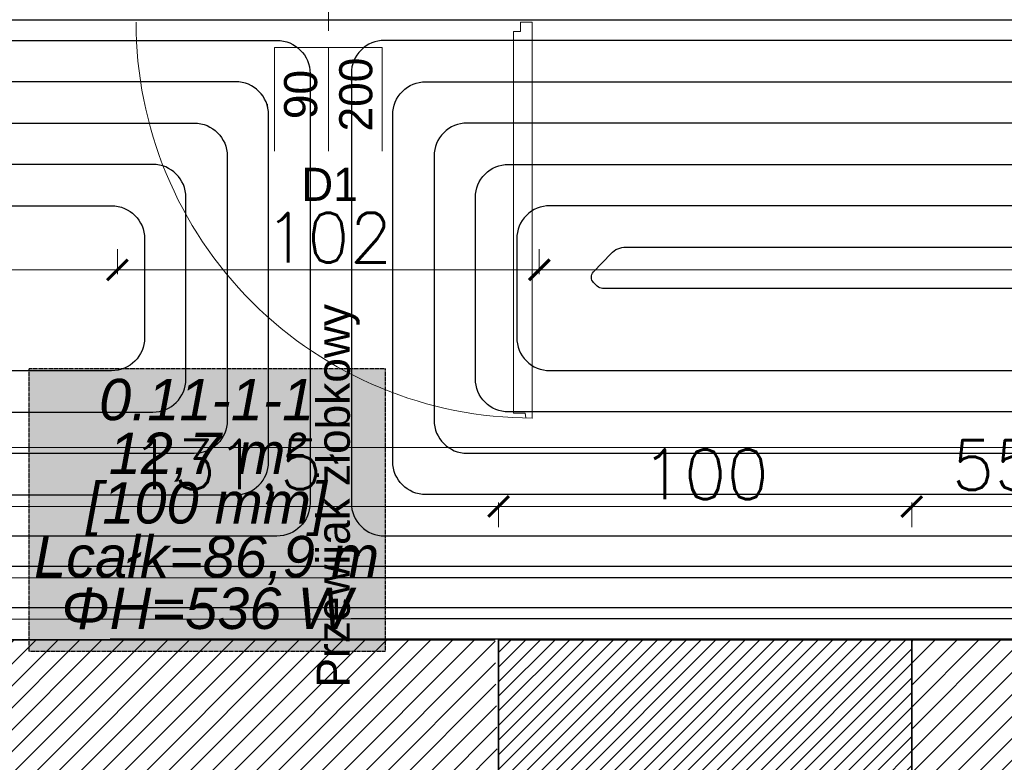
# Model space of a CAD drawing. Header units: millimetres. Extents: x -740 to 33545, y -26688 to 22494.
# Tile 158 of 256: x 10521 to 10759, y 10373 to 10553. Entities that reach past the tile are written whole.
import ezdxf
from ezdxf.enums import TextEntityAlignment as Align
from ezdxf.lldxf.tags import DXFTag

# ---------------------------------------------------------------- set-up
doc = ezdxf.new("R2010")
doc.units = ezdxf.units.MM
doc.header["$MEASUREMENT"] = 0
doc.linetypes.add('HIDDENX2', pattern=[0.1905, 0.127, -0.0635])
doc.layers.get('Defpoints').update_dxf_attribs({"color": 252})
for name, color, linetype, lineweight in [('A_istniejące ściany', 252, 'Continuous', 35), ('A_opisy', 252, 'Continuous', 15), ('A_projektowane sciany', 252, 'Continuous', 35), ('l.wypełnien', 252, 'Continuous', 5), ('Nowe_820-G Rysunki Obrazki_Nr_pióra__23', 252, 'Continuous', 15), ('wymiarowanie', 252, 'Continuous', 9)]:
    doc.layers.add(name, color=color, linetype=linetype, lineweight=lineweight)
for name, color, linetype, lineweight, true_color in [('IS_Działka (powrotna)', 5, 'Continuous', 25, 0x0000ff), ('IS_Działka (zasilająca)', 1, 'Continuous', 25, 0xff0000), ('IS_Heating_cooling floor', 7, 'HIDDENX2', 25, 0x008000), ('IS_Przyłącze (powrotne)', 5, 'Continuous', 25, 0x0000ff), ('IS_Przyłącze (zasilające)', 1, 'Continuous', 25, 0xff0000), ('IS_Strefa podłóg', 7, 'Continuous', 25, 0x008000), ('IS_Wężownica OChP', 7, 'Continuous', 25, 0x800080)]:
    doc.layers.add(name, color=color, linetype=linetype, lineweight=lineweight, true_color=true_color)
doc.layers.add('stolarka', color=252, linetype='Continuous')
doc.styles.add('Arial__I__', font='ariali.ttf')
doc.styles.add('ROMANS', font='romans')
doc.styles.add('styl2', font='simplex.shx')
tags = doc.linetypes.add('ICAD_ISO03W100', pattern=[30, 12, -18]).pattern_tags.tags
tags[6:7] = [DXFTag(74, 4), DXFTag(75, 0), DXFTag(340, '0'), DXFTag(46, 1.0), DXFTag(50, 0.0), DXFTag(44, 0.0), DXFTag(45, 0.0)]
tags[4:5] = [DXFTag(74, 4), DXFTag(75, 0), DXFTag(340, '0'), DXFTag(46, 1.0), DXFTag(50, 0.0), DXFTag(44, 0.0), DXFTag(45, 0.0)]
doc.dimstyles.new('Skala 1-50', dxfattribs={"dimtxt": 12, "dimasz": 5, "dimexe": 1, "dimexo": 1, "dimgap": 1.5, "dimtad": 1, "dimdec": 1, "dimrnd": 0.5, "dimtxsty": 'styl2', "dimblk": 'ARCHTICK', "dimcen": 5, "dimadec": 0, "dimazin": 0, "dimtfac": 1, "dimtdec": 1, "dimtmove": 1, "dimatfit": 3, "dimldrblk": 'ARCHTICK', "dimfxl": 0, "dimlwd": -1, "dimlwe": -1, "dimarcsym": 0})

# ---------------------------------------------------------------- blocks, each defined once
blk = doc.blocks.new('_ArchTick')
at = {"color": 0, "linetype": 'ByBlock', "const_width": 0.15}
blk.add_lwpolyline([(-0.5, -0.5), (0.5, 0.5)], dxfattribs=at)
blk = doc.blocks.new('*D2203')
at = {"layer": 'Defpoints', "color": 0}
for p in [(11082.39, 10472.82), (9748.23, 10470.55), (11082.39, 10449.07)]:
    blk.add_point(p, dxfattribs=at)
at = {"layer": 'wymiarowanie', "color": 0}
for p, q in [((9748.23, 10454.07), (9748.23, 10448.07)), ((11082.39, 10454.07), (11082.39, 10448.07)), ((9748.23, 10449.07), (10346.75, 10449.07)), ((11082.39, 10449.07), (10383.94, 10449.07))]:
    blk.add_line(p, q, dxfattribs=at)
at = {"layer": 'wymiarowanie', "color": 0, "xscale": 5, "yscale": 5, "zscale": 5, "rotation": 180}
blk.add_blockref('_ArchTick', (9748.23, 10449.07), dxfattribs=at)
at = {"layer": 'wymiarowanie', "color": 0, "xscale": 5, "yscale": 5, "zscale": 5}
blk.add_blockref('_ArchTick', (11082.39, 10449.07), dxfattribs=at)
at = {"layer": 'wymiarowanie', "color": 0, "insert": (10365.34, 10456.46), "char_height": 12, "attachment_point": 5, "style": 'styl2'}
blk.add_mtext('1334', dxfattribs=at)
blk = doc.blocks.new('*D2588')
at = {"layer": 'Defpoints', "color": 0}
for p in [(10544.19, 10535.46), (10002.23, 10529.46), (10544.19, 10492)]:
    blk.add_point(p, dxfattribs=at)
at = {"layer": 'wymiarowanie', "color": 0}
for p, q in [((10002.23, 10497), (10002.23, 10491)), ((10544.19, 10497), (10544.19, 10491)), ((10002.23, 10492), (10544.19, 10492))]:
    blk.add_line(p, q, dxfattribs=at)
at = {"layer": 'wymiarowanie', "color": 0, "xscale": 5, "yscale": 5, "zscale": 5, "rotation": 180}
blk.add_blockref('_ArchTick', (10002.23, 10492), dxfattribs=at)
at = {"layer": 'wymiarowanie', "color": 0, "xscale": 5, "yscale": 5, "zscale": 5}
blk.add_blockref('_ArchTick', (10544.19, 10492), dxfattribs=at)
at = {"layer": 'wymiarowanie', "color": 0, "insert": (10273.21, 10499.8), "char_height": 12, "attachment_point": 5, "style": 'styl2'}
blk.add_mtext('542', dxfattribs=at)
blk = doc.blocks.new('*D2589')
at = {"layer": 'Defpoints', "color": 0}
for p in [(10544.19, 10535.46), (10646.19, 10535.46), (10646.19, 10492)]:
    blk.add_point(p, dxfattribs=at)
at = {"layer": 'wymiarowanie', "color": 0}
for p, q in [((10544.19, 10497), (10544.19, 10491)), ((10646.19, 10497), (10646.19, 10491)), ((10544.19, 10492), (10646.19, 10492))]:
    blk.add_line(p, q, dxfattribs=at)
at = {"layer": 'wymiarowanie', "color": 0, "xscale": 5, "yscale": 5, "zscale": 5, "rotation": 180}
blk.add_blockref('_ArchTick', (10544.19, 10492), dxfattribs=at)
at = {"layer": 'wymiarowanie', "color": 0, "xscale": 5, "yscale": 5, "zscale": 5}
blk.add_blockref('_ArchTick', (10646.19, 10492), dxfattribs=at)
at = {"layer": 'wymiarowanie', "color": 0, "insert": (10595.19, 10499.8), "char_height": 12, "attachment_point": 5, "style": 'styl2'}
blk.add_mtext('102', dxfattribs=at)
blk = doc.blocks.new('*D2590')
at = {"layer": 'Defpoints', "color": 0}
for p in [(10646.19, 10535.46), (11082.39, 10529.52), (11082.39, 10492)]:
    blk.add_point(p, dxfattribs=at)
at = {"layer": 'wymiarowanie', "color": 0}
for p, q in [((10646.19, 10497), (10646.19, 10491)), ((11082.39, 10497), (11082.39, 10491)), ((10646.19, 10492), (11082.39, 10492))]:
    blk.add_line(p, q, dxfattribs=at)
at = {"layer": 'wymiarowanie', "color": 0, "xscale": 5, "yscale": 5, "zscale": 5, "rotation": 180}
blk.add_blockref('_ArchTick', (10646.19, 10492), dxfattribs=at)
at = {"layer": 'wymiarowanie', "color": 0, "xscale": 5, "yscale": 5, "zscale": 5}
blk.add_blockref('_ArchTick', (11082.39, 10492), dxfattribs=at)
at = {"layer": 'wymiarowanie', "color": 0, "insert": (10864.29, 10499.8), "char_height": 12, "attachment_point": 5, "style": 'styl2'}
blk.add_mtext('436', dxfattribs=at)
blk = doc.blocks.new('*D2614')
at = {"layer": 'Defpoints', "color": 0}
for p in [(10636.35, 10434.77), (10504.8, 10402.52), (10636.35, 10402.52)]:
    blk.add_point(p, dxfattribs=at)
at = {"layer": 'wymiarowanie', "color": 0}
for p, q in [((10504.8, 10429.77), (10504.8, 10435.77)), ((10636.35, 10429.77), (10636.35, 10435.77)), ((10504.8, 10434.77), (10636.35, 10434.77))]:
    blk.add_line(p, q, dxfattribs=at)
at = {"layer": 'wymiarowanie', "color": 0, "xscale": 5, "yscale": 5, "zscale": 5, "rotation": 180}
blk.add_blockref('_ArchTick', (10504.8, 10434.77), dxfattribs=at)
at = {"layer": 'wymiarowanie', "color": 0, "xscale": 5, "yscale": 5, "zscale": 5}
blk.add_blockref('_ArchTick', (10636.35, 10434.77), dxfattribs=at)
at = {"layer": 'wymiarowanie', "color": 0, "insert": (10570.58, 10443.11), "char_height": 12, "attachment_point": 5, "style": 'styl2'}
blk.add_mtext('131,5', dxfattribs=at)
blk = doc.blocks.new('*D2615')
at = {"layer": 'Defpoints', "color": 0}
for p in [(10736.26, 10434.77), (10636.35, 10402.52), (10736.26, 10402.52)]:
    blk.add_point(p, dxfattribs=at)
at = {"layer": 'wymiarowanie', "color": 0}
for p, q in [((10636.35, 10429.77), (10636.35, 10435.77)), ((10736.26, 10429.77), (10736.26, 10435.77)), ((10636.35, 10434.77), (10736.26, 10434.77))]:
    blk.add_line(p, q, dxfattribs=at)
at = {"layer": 'wymiarowanie', "color": 0, "xscale": 5, "yscale": 5, "zscale": 5, "rotation": 180}
blk.add_blockref('_ArchTick', (10636.35, 10434.77), dxfattribs=at)
at = {"layer": 'wymiarowanie', "color": 0, "xscale": 5, "yscale": 5, "zscale": 5}
blk.add_blockref('_ArchTick', (10736.26, 10434.77), dxfattribs=at)
at = {"layer": 'wymiarowanie', "color": 0, "insert": (10686.31, 10442.57), "char_height": 12, "attachment_point": 5, "style": 'styl2'}
blk.add_mtext('100', dxfattribs=at)
blk = doc.blocks.new('*D2616')
at = {"layer": 'Defpoints', "color": 0}
for p in [(10791.66, 10434.77), (10736.26, 10402.52), (10791.66, 10402.52)]:
    blk.add_point(p, dxfattribs=at)
at = {"layer": 'wymiarowanie', "color": 0}
for p, q in [((10736.26, 10429.77), (10736.26, 10435.77)), ((10791.66, 10429.77), (10791.66, 10435.77)), ((10736.26, 10434.77), (10791.66, 10434.77))]:
    blk.add_line(p, q, dxfattribs=at)
at = {"layer": 'wymiarowanie', "color": 0, "xscale": 5, "yscale": 5, "zscale": 5, "rotation": 180}
blk.add_blockref('_ArchTick', (10736.26, 10434.77), dxfattribs=at)
at = {"layer": 'wymiarowanie', "color": 0, "xscale": 5, "yscale": 5, "zscale": 5}
blk.add_blockref('_ArchTick', (10791.66, 10434.77), dxfattribs=at)
at = {"layer": 'wymiarowanie', "color": 0, "insert": (10763.96, 10442.96), "char_height": 12, "attachment_point": 5, "style": 'styl2'}
blk.add_mtext('55,5', dxfattribs=at)

msp = doc.modelspace()

# ---------------------------------------------------------------- hatches: boundary and pattern name
at = {"layer": 'IS_Heating_cooling floor', "lineweight": 50, "true_color": 0xffffff, "transparency": 33554687}
msp.add_hatch(color=7, dxfattribs=at).paths.add_polyline_path([(10522.73, 10399.76), (10609.01, 10399.76), (10609.01, 10468.06), (10522.73, 10468.06)])
at = {"layer": 'l.wypełnien'}
h = msp.add_hatch(dxfattribs=at)
h.set_pattern_fill('ANSI31', color=256, scale=30, style=0)
h.paths.add_polyline_path([(10179.68, 10402.52), (10279.59, 10402.52), (10279.59, 10396.52), (10273.59, 10396.52), (10273.59, 10123.69), (10279.59, 10126.48), (10279.59, 10017.29), (10316.23, 10017.29), (10316.23, 9992.74), (10279.59, 9992.74), (10279.59, 9927.76), (10254.19, 9927.76), (10254.19, 10359.34), (10179.68, 10359.34)])
h.paths.add_polyline_path([(10260.11, 10246.37), (10272.71, 10246.37), (10272.71, 10279.87), (10260.11, 10279.87)], flags=24)
h.paths.add_polyline_path([(10504.8, 10309.84), (10504.8, 10297.84), (10504.8, 10254.75), (10504.8, 10017.29), (10504.8, 9992.74), (10504.8, 9927.76), (10529.35, 9927.76), (10529.35, 10281.34), (10542.35, 10281.34), (10542.35, 10359.34), (10636.35, 10359.34), (10635.51, 10402.52), (10504.8, 10402.52), (10504.8, 10396.52)])
h.paths.add_polyline_path([(10504.8, 10396.52), (10510.8, 10396.52), (10510.8, 10309.84), (10504.8, 10309.84)], flags=16)
h.paths.add_polyline_path([(10504.8, 10392.52), (10504.8, 10309.84), (10510.8, 10309.84), (10510.8, 10396.52), (10504.8, 10396.52)], flags=0)
h.paths.add_polyline_path([(10515.95, 10326.34), (10515.95, 10347.34), (10530.35, 10347.34), (10530.35, 10326.34)], flags=16)
h.paths.add_polyline_path([(10515.95, 10347.34), (10515.95, 10326.34), (10530.35, 10326.34), (10530.35, 10347.34)], flags=0)
h.paths.add_polyline_path([(10515.95, 10297.84), (10515.95, 10293.34), (10530.35, 10293.34), (10530.35, 10314.34), (10515.95, 10314.34), (10515.95, 10309.84)], flags=16)
h.paths.add_polyline_path([(10515.95, 10297.84), (10515.95, 10309.84), (10515.95, 10314.34), (10530.35, 10314.34), (10530.35, 10293.34), (10515.95, 10293.34)], flags=0)
h.paths.add_polyline_path([(10504.8, 10254.75), (10504.8, 10297.84), (10510.8, 10297.84), (10510.8, 10254.75)], flags=16)
h.paths.add_polyline_path([(10510.8, 10254.75), (10510.8, 10297.84), (10504.8, 10297.84), (10504.8, 10259.75), (10504.8, 10254.75)], flags=0)
h.paths.add_polyline_path([(10504.8, 10297.84), (10510.8, 10297.84), (10510.8, 10309.84), (10504.8, 10309.84)], flags=16)
h.paths.add_polyline_path([(10504.8, 10309.84), (10510.8, 10309.84), (10510.8, 10297.84), (10504.8, 10297.84)], flags=0)
h.paths.add_polyline_path([(10510.8, 10309.84), (10515.95, 10309.84), (10515.95, 10297.84), (10510.8, 10297.84)], flags=16)
h.paths.add_polyline_path([(10510.84, 10326.02), (10523.45, 10326.02), (10523.45, 10359.52), (10510.84, 10359.52)], flags=8)
h.paths.add_polyline_path([(10510.84, 10326.02), (10523.45, 10326.02), (10523.45, 10359.52), (10510.84, 10359.52)], flags=8)
h.paths.add_polyline_path([(9506.72, 10359.34), (9506.72, 10402.52), (9858.19, 10402.52), (9858.19, 10359.34)])
h.paths.add_polyline_path([(10000.19, 10359.34), (10089.09, 10359.34), (10089.09, 10402.52), (10000.19, 10402.52)])
h.paths.add_polyline_path([(10273.59, 10123.69), (10273.59, 10396.52), (10279.59, 10396.52), (10279.59, 10359.34), (10279.59, 10126.48)])
h.paths.add_polyline_path([(10372.72, 9992.74), (10372.72, 10017.29), (10316.23, 10017.29), (10316.23, 9992.74)])
h.paths.add_polyline_path([(9858.19, 10359.34), (9858.19, 10402.52), (9878.19, 10402.52), (9878.19, 10359.34)])
h.paths.add_polyline_path([(10000.19, 10359.34), (10000.19, 10402.52), (9980.19, 10402.52), (9980.19, 10359.34)])
h.paths.add_polyline_path([(10279.59, 9907.76), (10279.59, 9927.76), (10254.19, 9927.76), (10254.19, 9907.76)])
h.paths.add_polyline_path([(10529.35, 9907.76), (10529.35, 9927.76), (10504.8, 9927.76), (10504.8, 9907.76)])
h.paths.add_polyline_path([(10494.8, 10017.29), (10494.8, 9992.74), (10504.8, 9992.74), (10504.8, 10017.29)])
h = msp.add_hatch(dxfattribs=at)
h.set_pattern_fill('ANSI31', color=256, scale=30, style=0)
h.paths.add_polyline_path([(10913.66, 10402.52), (10997.39, 10402.52), (11117.42, 10402.52), (11176.61, 10402.52), (11176.61, 10401.46), (11164.43, 10401.46), (11164.43, 10399.14), (11180.1, 10399.14), (11180.1, 10402.52), (11291.35, 10402.52), (11291.35, 10359.34), (11212.91, 10359.34), (11212.91, 10281.34), (11174.51, 10281.34), (11174.51, 10359.34), (11117.42, 10359.34), (10913.66, 10359.34)])
h.paths.add_polyline_path([(11186.51, 10326.34), (11186.51, 10347.34), (11200.91, 10347.34), (11200.91, 10326.34)], flags=16)
h.paths.add_polyline_path([(11186.51, 10326.34), (11186.51, 10347.34), (11200.91, 10347.34), (11200.91, 10326.34)], flags=0)
h.paths.add_polyline_path([(11186.51, 10293.34), (11186.51, 10314.34), (11200.91, 10314.34), (11200.91, 10293.34)], flags=16)
h.paths.add_polyline_path([(11186.51, 10293.34), (11186.51, 10314.34), (11200.91, 10314.34), (11200.91, 10293.34)], flags=0)
h.paths.add_polyline_path([(11234.13, 9739.58), (11234.13, 9782.76), (11199.91, 9782.76), (11199.91, 9812.76), (11174.51, 9812.76), (11174.51, 9782.76), (11128.02, 9782.76), (11128.02, 9739.58)])
h.paths.add_polyline_path([(10477.77, 9782.76), (10504.8, 9782.76), (10504.8, 9762.76), (10529.35, 9762.99), (10529.35, 9782.76), (10587.7, 9782.76), (10587.7, 9739.58), (10477.77, 9739.58)])
h.paths.add_polyline_path([(10783.28, 9739.58), (10783.28, 9782.76), (10737.7, 9782.76), (10737.7, 9739.58)])
h.paths.add_polyline_path([(10978.02, 9739.58), (10978.02, 9782.76), (10933.28, 9782.76), (10933.28, 9739.58)])
h.paths.add_polyline_path([(10769.66, 10359.34), (10771.66, 10359.34), (10771.66, 10402.52), (10736.26, 10402.52), (10736.26, 10359.34)])
h.paths.add_polyline_path([(10457.77, 9739.58), (10457.77, 9782.76), (10477.77, 9782.76), (10477.77, 9739.58), (10470.93, 9739.58)])
h.paths.add_polyline_path([(10771.66, 10359.34), (10771.66, 10402.52), (10791.66, 10402.52), (10791.66, 10359.34)])
h.paths.add_polyline_path([(10913.66, 10359.34), (10913.66, 10402.52), (10893.66, 10402.52), (10893.66, 10359.34)])
h.paths.add_polyline_path([(10504.8, 9762.76), (10504.8, 9782.76), (10529.35, 9782.76), (10529.35, 9762.99)])
h = msp.add_hatch(dxfattribs=at)
h.set_pattern_fill('ANSI31', color=256, scale=20, style=0)
h.paths.add_polyline_path([(10636.35, 10359.34), (10736.26, 10359.34), (10736.26, 10402.52), (10636.35, 10402.52)])

# ---------------------------------------------------------------- linework, layer by layer
at = {"layer": 'A_istniejące ściany'}
for points in [[(10635.51, 10402.52), (10504.8, 10402.52)], [(10736.26, 10402.52), (10736.26, 10359.34)], [(10791.66, 10402.52), (10736.26, 10402.52)]]:
    msp.add_lwpolyline(points, dxfattribs=at)
at = {"layer": 'A_opisy'}
msp.add_line((10595.19, 10545.11), (10595.19, 10600.11), dxfattribs=at)
at = {"layer": 'A_projektowane sciany'}
msp.add_lwpolyline([(10643.65, 10402.52), (10736.26, 10402.52), (10736.26, 10359.34), (10636.35, 10359.34), (10636.35, 10402.52), (10643.65, 10402.52)], dxfattribs=at)
at = {"layer": 'IS_Działka (powrotna)'}
msp.add_line((9854.97, 10420.37), (10900.26, 10420.37), dxfattribs=at)
at = {"layer": 'IS_Działka (zasilająca)'}
msp.add_line((9851.47, 10410.37), (10903.76, 10410.37), dxfattribs=at)
at = {"layer": 'IS_Heating_cooling floor'}
msp.add_lwpolyline([(10522.73, 10399.76), (10609.01, 10399.76), (10609.01, 10468.06), (10522.73, 10468.06)], close=True, dxfattribs=at)
at = {"layer": 'IS_Przyłącze (powrotne)', "color": 12, "true_color": 0xc80000, "transparency": 33554687, "extrusion": (0, 0, -1)}
msp.add_lwpolyline([(-9784.34, 10398.32), (-9783.7, 10398.32, 0.414214), (-9783.09, 10398.93), (-9783.09, 10399.59), (-9783.09, 10409.55, 0.414168), (-9791.09, 10417.55), (-10595.74, 10417.61), (-10831.59, 10417.63)], format="xyb", dxfattribs=at)
at = {"layer": 'IS_Przyłącze (zasilające)', "color": 12, "true_color": 0xc80000, "transparency": 33554687}
msp.add_lwpolyline([(9784.34, 10396.32), (9784.98, 10396.32, 0.414214), (9785.59, 10396.93), (9785.59, 10399.59), (9785.59, 10403.65, -0.414174), (9789.49, 10407.55), (10595.73, 10407.61), (10598.24, 10407.63)], format="xyb", dxfattribs=at)
at = {"layer": 'IS_Wężownica OChP', "color": 92, "true_color": 0x00c800, "transparency": 33554687, "extrusion": (0, 0, -1)}
for points in [[(-10177.57, 10527.52), (-10562.74, 10527.52, 0.414212), (-10570.74, 10519.52), (-10570.74, 10455.61, 0.414192), (-10562.74, 10447.61), (-10000.61, 10447.57, 0.414235)], [(-10204.47, 10457.58), (-10552.74, 10457.61, -0.414192), (-10560.74, 10465.61), (-10560.74, 10509.52, -0.414212), (-10552.74, 10517.52), (-10187.57, 10517.52, -0.414216)], [(-10197.57, 10507.52), (-10542.74, 10507.52, 0.414212), (-10550.74, 10499.52), (-10550.74, 10475.61, 0.414192), (-10542.74, 10467.61), (-10204.47, 10467.58, -0.414192)]]:
    msp.add_lwpolyline(points, format="xyb", dxfattribs=at)
at = {"layer": 'IS_Wężownica OChP', "color": 12, "true_color": 0xc80000, "transparency": 33554687}
for points in [[(11049.44, 10527.52), (10628.74, 10527.52, 0.414215), (10620.74, 10519.52), (10620.74, 10455.65, 0.414213), (10628.74, 10447.65), (11029.44, 10447.65, 0.414214)], [(11019.44, 10457.65), (10638.74, 10457.65, -0.414214), (10630.74, 10465.65), (10630.74, 10509.52, -0.414215), (10638.74, 10517.52), (11039.44, 10517.52, -0.414212)], [(11029.44, 10507.52), (10648.74, 10507.52, 0.414215), (10640.74, 10499.52), (10640.74, 10475.65, 0.414214), (10648.74, 10467.65), (11009.44, 10467.65, 0.414213)], [(11009.44, 10487.52), (10661.51, 10487.52, -0.19891), (10660.19, 10488.06), (10659.34, 10488.92, -0.406661), (10659.31, 10491.51), (10663.55, 10495.98, -0.205643), (10667.14, 10497.52), (11019.44, 10497.52, -0.414212)], [(10598.24, 10407.63), (10600.73, 10407.65), (11069.44, 10407.65, 0.414214)]]:
    msp.add_lwpolyline(points, format="xyb", dxfattribs=at)
at = {"layer": 'Nowe_820-G Rysunki Obrazki_Nr_pióra__23', "linetype": 'Continuous', "lineweight": 15}
for points in [[(10636.35, 10359.34), (10636.35, 10402.52)], [(10736.26, 10402.52), (10731.18, 10402.52)]]:
    msp.add_lwpolyline(points, dxfattribs=at)
at = {"layer": 'stolarka', "lineweight": 9}
msp.add_lwpolyline([(10641.66, 10551.95), (10644.44, 10551.95), (10644.44, 10456.18), (10642.94, 10456.19), (10642.76, 10457.34), (10639.92, 10457.34), (10639.92, 10549.65), (10641.66, 10549.65), (10641.66, 10551.95)], dxfattribs=at)
at = {"layer": 'stolarka', "linetype": 'ICAD_ISO03W100', "lineweight": 13, "ltscale": 0.3}
msp.add_arc((10644.44, 10551.95), 95.77, 180.0003, 270.0531, dxfattribs=at)

# ---------------------------------------------------------------- texts
at = {"layer": 'IS_Heating_cooling floor', "style": 'Arial__I__'}
for s, p in [('0.11-1-1', (10565.74, 10452.65)), ('[100 mm]', (10565.74, 10427.65))]:
    msp.add_text(s, height=10, dxfattribs=at).set_placement(p, align=Align.BOTTOM_CENTER)
for s, p in [('12,7 m²', (10565.74, 10447.65)), ('Lcałk=86,9 m', (10565.74, 10422.65))]:
    msp.add_text(s, height=10, dxfattribs=at).set_placement(p, align=Align.MIDDLE_CENTER)
msp.add_text('ΦH=536 W', height=10, dxfattribs=at).set_placement((10565.74, 10415.15), align=Align.TOP_CENTER)
at = {"layer": 'wymiarowanie', "linetype": 'Continuous', "insert": (10569.03, 10483.74), "char_height": 14, "width": 327.6277, "attachment_point": 3, "rotation": 90, "style": 'ROMANS'}
msp.add_mtext('\\pi101.90408;{\\Fsimplex8;\\T0.75000;}\\P{\\fCentury Gothic|b0|i0|c238|p0;\\H0.57143x;Przewijak żłobkowy}', dxfattribs=at)

# ---------------------------------------------------------------- dimensions: what is measured, and where the dimension line sits
at = {"layer": 'wymiarowanie'}
for base, p1, p2, picture, middle in [((10544.19, 10492), (10002.23, 10529.46), (10544.19, 10535.46), '*D2588', (10273.21, 10499.8)), ((11082.39, 10492), (10646.19, 10535.46), (11082.39, 10529.52), '*D2590', (10864.29, 10499.8)), ((10636.3521, 10434.7669), (10504.7988, 10402.5229), (10636.3521, 10402.5229), '*D2614', (10570.5755, 10443.1129)), ((10736.26, 10434.77), (10636.35, 10402.52), (10736.26, 10402.52), '*D2615', (10686.31, 10442.57)), ((10791.66, 10434.77), (10736.26, 10402.52), (10791.66, 10402.52), '*D2616', (10763.96, 10442.96))]:
    dim = msp.add_linear_dim(base=base, p1=p1, p2=p2, dimstyle='Skala 1-50', dxfattribs=at)
    dim.commit()
    dim.dimension.update_dxf_attribs({"geometry": picture, "text_midpoint": middle})
dim = msp.add_linear_dim(base=(11082.39, 10449.07), p1=(9748.23, 10470.55), p2=(11082.39, 10472.82), dimstyle='Skala 1-50', dxfattribs=at)
dim.commit()
dim.dimension.update_dxf_attribs({"geometry": '*D2203', "text_midpoint": (10365.34, 10448.66), "dimtype": 160})

# ---------------------------------------------------------------- next in the draw order: texts
at = {"layer": 'A_opisy', "ltscale": 0.3, "insert": (10595.19, 10532.82), "char_height": 8, "width": 26, "attachment_point": 5, "rotation": 90, "bg_fill": 2}
msp.add_mtext('\\pi3.19200;{\\fCentury Gothic|b0|i0|c238|p0;90}\\P{\\fCentury Gothic|b0|i0|c238|p0;200}', dxfattribs=at)

# ---------------------------------------------------------------- next in the draw order: linework, layer by layer
at = {"layer": 'A_opisy', "ltscale": 0.3}
for points in [[(10595.19, 10545.82), (10595.19, 10519.82), (10582.19, 10519.82), (10582.19, 10545.82)], [(10608.19, 10545.82), (10608.19, 10519.82), (10595.19, 10519.82), (10595.19, 10545.82)]]:
    msp.add_lwpolyline(points, close=True, dxfattribs=at)
at = {"layer": 'A_opisy', "lineweight": 30, "ltscale": 0.3}
msp.add_lwpolyline([(10582.19, 10519.82), (10608.19, 10519.82), (10608.19, 10506.82), (10582.19, 10506.82)], close=True, dxfattribs=at)

# ---------------------------------------------------------------- next in the draw order: texts
at = {"layer": 'A_opisy', "ltscale": 0.3, "insert": (10595.45, 10512.7), "char_height": 8, "width": 26, "attachment_point": 5, "bg_fill": 2}
msp.add_mtext('{\\fCentury Gothic|b0|i0|c238|p0;D1}', dxfattribs=at)

# ---------------------------------------------------------------- next in the draw order: linework, layer by layer
at = {"layer": 'IS_Strefa podłóg', "extrusion": (0, 1.08237e-61, -1)}
msp.add_lwpolyline([(-10542.44, 10402.48), (-9748.27, 10402.55), (-9748.27, 10552.52), (-11082.44, 10552.52), (-11082.44, 10402.65), (-10542.44, 10402.65)], close=True, dxfattribs=at)
at = {"layer": 'IS_Wężownica OChP', "color": 92, "true_color": 0x00c800, "transparency": 33554687, "extrusion": (0, 0, -1)}
for points in [[(-9881.27, 10507.52), (-9944.61, 10507.52, -0.414214), (-9952.61, 10515.52), (-9952.61, 10519.52, 0.414217), (-9960.61, 10527.52), (-10141.57, 10527.52, -0.414217), (-10149.57, 10535.52), (-10149.57, 10539.52, 0.414215), (-10157.57, 10547.52), (-10582.74, 10547.52, 0.414212), (-10590.74, 10539.52), (-10590.74, 10435.61, 0.414192), (-10582.74, 10427.61), (-9901.27, 10427.56, 0.414235), (-9893.27, 10435.56)], [(-9911.27, 10437.56), (-10572.74, 10437.61, -0.414192), (-10580.74, 10445.61), (-10580.74, 10529.52, -0.414212), (-10572.74, 10537.52), (-10167.57, 10537.52, -0.414215)]]:
    msp.add_lwpolyline(points, format="xyb", dxfattribs=at)
at = {"layer": 'IS_Wężownica OChP', "color": 12, "true_color": 0xc80000, "transparency": 33554687}
for points in [[(11069.44, 10547.52), (10608.74, 10547.52, 0.414215), (10600.74, 10539.52), (10600.74, 10435.65, 0.414214), (10608.74, 10427.65), (11049.44, 10427.65, 0.414213)], [(11039.44, 10437.65), (10618.74, 10437.65, -0.414213), (10610.74, 10445.65), (10610.74, 10529.52, -0.414215), (10618.74, 10537.52), (11059.44, 10537.52, -0.414212)]]:
    msp.add_lwpolyline(points, format="xyb", dxfattribs=at)

# ---------------------------------------------------------------- next in the draw order: dimensions: what is measured, and where the dimension line sits
at = {"layer": 'wymiarowanie'}
dim = msp.add_linear_dim(base=(10646.19, 10492), p1=(10544.19, 10535.46), p2=(10646.19, 10535.46), dimstyle='Skala 1-50', dxfattribs=at)
dim.commit()
dim.dimension.update_dxf_attribs({"geometry": '*D2589', "text_midpoint": (10595.19, 10499.8)})

doc.saveas('drawing.dxf')
